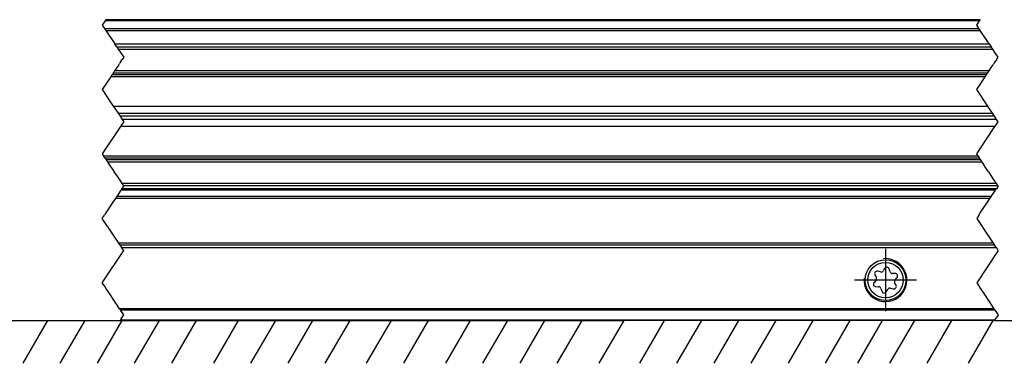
# Model space of a CAD drawing. Header units: millimetres. Extents: x -746 to 1206, y -530 to 959.
# Tile 12 of 46: x -251 to -159, y 205 to 237. Entities that reach past the tile are written whole.
import ezdxf

# ---------------------------------------------------------------- set-up
doc = ezdxf.new("R2010")
doc.units = ezdxf.units.MM
doc.linetypes.add('DOT_CENTER', pattern=[14, 12, -1, 0, -1])
doc.layers.add('1', color=7, linetype='Continuous')

# ---------------------------------------------------------------- blocks, each defined once
blk = doc.blocks.new('SOPORTE_SV2-T__7', base_point=(-582.9499999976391, 208.5500000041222))
at = {"color": 2, "linetype": 'DOT_CENTER'}
for p, q in [((-242.0181038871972, 220.087387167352), (-242.1399099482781, 219.9046780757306)), ((-241.6270817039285, 220.6739204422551), (-242.0181038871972, 220.087387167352)), ((-241.615554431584, 220.691211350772), (-241.6270817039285, 220.6739204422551)), ((-160.7249339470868, 219.9046780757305), (-160.603127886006, 220.087387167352)), ((-160.603127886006, 220.087387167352), (-160.2121057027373, 220.6739204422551)), ((-160.2121057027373, 220.6739204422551), (-160.2005784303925, 220.6912113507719)), ((-242.4962558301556, 219.3701592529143), (-242.9763619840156, 218.6500000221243)), ((-242.3732400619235, 219.5546829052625), (-242.4962558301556, 219.3701592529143)), ((-242.1399099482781, 219.9046780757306), (-242.3732400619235, 219.5546829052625)), ((-161.5613859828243, 218.6500000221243), (-161.0812798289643, 219.3701592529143)), ((-161.0812798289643, 219.3701592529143), (-160.9582640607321, 219.5546829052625)), ((-160.9582640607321, 219.5546829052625), (-160.7249339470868, 219.9046780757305)), ((-243.3763619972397, 218.0500000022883), (-243.1763619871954, 218.3500000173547)), ((-243.0430286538, 218.5500000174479), (-243.1763619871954, 218.3500000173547)), ((-242.9763619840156, 218.6500000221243), (-243.0430286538, 218.5500000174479)), ((-161.7613859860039, 218.3500000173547), (-161.9613859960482, 218.0500000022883)), ((-161.7613859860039, 218.3500000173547), (-161.6280526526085, 218.5500000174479)), ((-161.6280526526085, 218.5500000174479), (-161.5613859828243, 218.6500000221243)), ((-242.8760556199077, 217.2995404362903), (-243.3763619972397, 218.0500000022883)), ((-242.8284273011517, 217.2280979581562), (-242.8760556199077, 217.2995404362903)), ((-161.9613859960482, 218.0500000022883), (-161.4610796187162, 217.2995404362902)), ((-161.4610796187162, 217.2995404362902), (-161.4134512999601, 217.2280979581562)), ((-241.8430286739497, 215.7500000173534), (-242.8284273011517, 217.2280979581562)), ((-161.4134512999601, 217.2280979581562), (-160.4280526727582, 215.7500000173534)), ((-241.7096953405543, 215.5500000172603), (-241.8430286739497, 215.7500000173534)), ((-241.7096953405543, 215.5500000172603), (-241.576361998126, 215.3500000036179)), ((-160.4280526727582, 215.7500000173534), (-160.2947193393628, 215.5500000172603)), ((-160.1613859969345, 215.3500000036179), (-160.2947193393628, 215.5500000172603)), ((-243.3763619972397, 212.0500000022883), (-241.3763619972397, 215.0500000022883)), ((-241.4777732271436, 215.2021168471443), (-241.576361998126, 215.3500000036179)), ((-241.3920682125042, 215.0735593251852), (-241.4777732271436, 215.2021168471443)), ((-241.3763619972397, 215.0500000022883), (-241.3920682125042, 215.0735593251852)), ((-159.9613859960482, 215.0500000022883), (-161.9613859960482, 212.0500000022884)), ((-160.1613859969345, 215.3500000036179), (-160.0627972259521, 215.2021168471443)), ((-160.0627972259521, 215.2021168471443), (-159.9770922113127, 215.0735593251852)), ((-159.9770922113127, 215.0735593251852), (-159.9613859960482, 215.0500000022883)), ((-243.1763620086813, 211.7500000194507), (-243.3763619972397, 212.0500000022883)), ((-161.9613859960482, 212.0500000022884), (-161.7613860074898, 211.7500000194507)), ((-243.0430286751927, 211.5500000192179), (-243.1763620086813, 211.7500000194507)), ((-242.7096953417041, 211.0500000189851), (-243.0430286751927, 211.5500000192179)), ((-242.1763620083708, 210.2500000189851), (-242.7096953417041, 211.0500000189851)), ((-161.7613860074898, 211.7500000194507), (-161.6280526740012, 211.5500000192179)), ((-161.6280526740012, 211.5500000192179), (-161.2947193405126, 211.0500000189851)), ((-161.2947193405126, 211.0500000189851), (-160.7613860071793, 210.2500000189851)), ((-242.0430286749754, 210.0500000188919), (-242.1763620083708, 210.2500000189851)), ((-241.7649238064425, 209.6328427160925), (-242.0430286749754, 210.0500000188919)), ((-160.7613860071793, 210.2500000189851), (-160.3499478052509, 209.6328427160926)), ((-241.7649238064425, 209.6328427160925), (-241.6706429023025, 209.4914213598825)), ((-241.3763619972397, 209.0500000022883), (-241.6706429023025, 209.4914213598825)), ((-241.576361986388, 208.7500000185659), (-241.3763619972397, 209.0500000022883)), ((-160.255666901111, 209.4914213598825), (-160.3499478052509, 209.6328427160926)), ((-160.255666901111, 209.4914213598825), (-159.9613859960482, 209.0500000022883)), ((-159.9613859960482, 209.0500000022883), (-160.1613859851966, 208.7500000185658)), ((-241.6706429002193, 208.6085786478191), (-241.7096953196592, 208.550000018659)), ((-241.576361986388, 208.7500000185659), (-241.6706429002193, 208.6085786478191)), ((-160.2947193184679, 208.5500000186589), (-160.2556668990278, 208.6085786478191)), ((-160.2556668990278, 208.6085786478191), (-160.1613859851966, 208.7500000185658))]:
    blk.add_line(p, q, dxfattribs=at)
at = {"color": 3, "linetype": 'Continuous'}
for p, q in [((-160.603127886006, 220.087387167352), (-242.0181038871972, 220.087387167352)), ((-160.2121057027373, 220.6739204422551), (-241.6270817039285, 220.6739204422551)), ((-160.7249339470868, 219.9046780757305), (-242.1399099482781, 219.9046780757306)), ((-160.4280526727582, 215.7500000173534), (-241.8430286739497, 215.7500000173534)), ((-241.576361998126, 215.3500000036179), (-160.1613859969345, 215.3500000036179)), ((-160.3499478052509, 209.6328427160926), (-241.7649238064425, 209.6328427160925)), ((-160.255666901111, 209.4914213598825), (-241.6706429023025, 209.4914213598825)), ((-241.6706429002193, 208.6085786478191), (-160.2556668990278, 208.6085786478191))]:
    blk.add_line(p, q, dxfattribs=at)
at = {"color": 7, "linetype": 'Continuous'}
for p, q in [((-160.2005784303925, 220.6912113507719), (-241.615554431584, 220.691211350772)), ((-160.2947193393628, 215.5500000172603), (-241.7096953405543, 215.5500000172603)), ((-171.4309144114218, 212.7769553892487), (-171.3015939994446, 212.547770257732)), ((-170.9125803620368, 213.0547348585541), (-171.1742894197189, 213.117362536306)), ((-170.5281888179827, 213.3865181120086), (-170.6574023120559, 213.1640782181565)), ((-170.030644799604, 213.0814913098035), (-170.1037544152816, 213.334315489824)), ((-169.546468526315, 212.9109743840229), (-169.8095682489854, 212.9135717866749)), ((-171.3364782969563, 212.2723525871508), (-171.5188474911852, 212.0826550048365)), ((-169.4691068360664, 211.8230166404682), (-169.5984127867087, 212.0521761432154)), ((-169.5635284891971, 212.3275938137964), (-169.3811389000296, 212.5173126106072)), ((-171.3535178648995, 211.6889932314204), (-171.0903887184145, 211.6863955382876)), ((-170.869313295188, 211.5184799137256), (-170.7962046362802, 211.2656755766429)), ((-170.3726198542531, 211.2120282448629), (-170.2388091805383, 211.4385998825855)), ((-169.9828483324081, 211.5460980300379), (-169.7273631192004, 211.483006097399)), ((-160.2947193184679, 208.5500000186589), (-241.7096953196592, 208.550000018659))]:
    blk.add_line(p, q, dxfattribs=at)
for radius in [1.900000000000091, 1.650000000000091]:
    blk.add_circle((-170.449999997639, 212.3000000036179), radius, dxfattribs=at)
for centre, radius, start, end in [((-171.2284050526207, 212.8912236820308), 0.2325237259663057, 76.54205043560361, 209.4343765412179), ((-170.8584647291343, 213.2808737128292), 0.2325237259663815, 256.5420504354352, 329.8480504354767), ((-170.3271264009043, 213.2697226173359), 0.2325237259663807, 16.12837654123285, 149.8480504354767), ((-169.8072728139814, 213.1460841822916), 0.2325237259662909, 196.1283765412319, 269.4343765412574), ((-169.5487639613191, 212.6784619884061), 0.2325237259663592, 316.1283765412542, 89.43437654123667), ((-171.3512224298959, 211.9215056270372), 0.2325237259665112, 136.1283765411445, 269.4343765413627), ((-171.5041033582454, 212.43350196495), 0.232523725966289, 316.1283765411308, 29.43437654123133), ((-169.6716161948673, 211.7087483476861), 0.2325237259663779, 256.1283765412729, 29.43437654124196), ((-169.3959034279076, 212.1664444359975), 0.2325237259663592, 136.1283765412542, 209.4343765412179), ((-171.0926841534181, 211.4538831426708), 0.2325237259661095, 16.12937654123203, 89.43437654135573), ((-170.5728337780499, 211.3302723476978), 0.2325237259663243, 196.1293765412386, 329.4343765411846), ((-170.0385952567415, 211.3203557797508), 0.2325237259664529, 76.12837654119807, 149.4343765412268)]:
    blk.add_arc(centre, radius, start, end, dxfattribs=at)
at = {"layer": '1', "color": 2, "linetype": 'DOT_CENTER'}
for p, q in [((-170.449999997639, 215.200000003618), (-170.449999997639, 209.4000000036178)), ((-167.5499999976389, 212.3000000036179), (-173.3499999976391, 212.3000000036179))]:
    blk.add_line(p, q, dxfattribs=at)
at = {"layer": '1', "color": 30, "linetype": 'Continuous'}
blk.add_arc((-170.449999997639, 212.3000000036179), 2.00000000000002, 175.0000000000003, 94.99999999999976, dxfattribs=at)
blk = doc.blocks.new('REGLA_SV2-820-T__8', base_point=(-579.949999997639, 218.5500000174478))
at = {"color": 2, "linetype": 'DOT_CENTER'}
for p, q in [((-243.0430286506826, 236.550000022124), (-243.1096953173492, 236.4500000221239)), ((-161.6947193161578, 236.4500000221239), (-161.6280526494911, 236.550000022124)), ((-243.1096953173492, 236.4500000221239), (-243.3763619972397, 236.0500000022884)), ((-243.3763619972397, 236.0500000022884), (-243.1629225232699, 235.7298407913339)), ((-243.1629225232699, 235.7298407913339), (-243.0399067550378, 235.5453171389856)), ((-161.9613859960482, 236.0500000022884), (-161.6947193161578, 236.4500000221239)), ((-161.7479465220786, 235.7298407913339), (-161.9613859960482, 236.0500000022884)), ((-161.6249307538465, 235.5453171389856), (-161.7479465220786, 235.7298407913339)), ((-243.0399067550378, 235.5453171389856), (-242.2046747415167, 234.2924691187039)), ((-160.7896987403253, 234.292469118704), (-161.6249307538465, 235.5453171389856)), ((-242.0149923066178, 234.0079454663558), (-242.2046747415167, 234.2924691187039)), ((-242.0149923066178, 234.0079454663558), (-241.8816589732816, 233.8079454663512)), ((-241.8816589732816, 233.8079454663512), (-241.6773573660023, 233.5014930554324)), ((-160.7896987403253, 234.292469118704), (-160.6000163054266, 234.0079454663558)), ((-160.4666829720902, 233.8079454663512), (-160.6000163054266, 234.0079454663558)), ((-160.262381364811, 233.5014930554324), (-160.4666829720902, 233.8079454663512)), ((-241.6773573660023, 233.5014930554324), (-241.3763619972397, 233.0500000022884)), ((-241.3763619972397, 233.0500000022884), (-241.5201564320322, 232.8343083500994)), ((-159.9613859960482, 233.0500000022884), (-160.262381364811, 233.5014930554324)), ((-160.1051804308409, 232.8343083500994), (-159.9613859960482, 233.0500000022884)), ((-242.1154219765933, 231.9414100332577), (-242.2211123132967, 231.7828745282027)), ((-242.0147285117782, 232.0924502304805), (-242.1154219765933, 231.9414100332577)), ((-241.9350826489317, 232.2119190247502), (-242.0147285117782, 232.0924502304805)), ((-241.8425650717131, 232.3506953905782), (-241.9350826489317, 232.2119190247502)), ((-241.8425650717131, 232.3506953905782), (-241.7716362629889, 232.4570886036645)), ((-241.7243877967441, 232.5279613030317), (-241.7716362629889, 232.4570886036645)), ((-241.5996049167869, 232.7151356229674), (-241.7243877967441, 232.5279613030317)), ((-241.5996049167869, 232.7151356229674), (-241.5430074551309, 232.8000318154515)), ((-241.5430074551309, 232.8000318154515), (-241.5201564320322, 232.8343083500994)), ((-160.8061363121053, 231.7828745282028), (-160.7004459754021, 231.9414100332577)), ((-160.7004459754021, 231.9414100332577), (-160.5997525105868, 232.0924502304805)), ((-160.5997525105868, 232.0924502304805), (-160.5201066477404, 232.2119190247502)), ((-160.5201066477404, 232.2119190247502), (-160.4275890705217, 232.3506953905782)), ((-160.3566602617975, 232.4570886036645), (-160.4275890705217, 232.3506953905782)), ((-160.3566602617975, 232.4570886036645), (-160.3094117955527, 232.5279613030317)), ((-160.3094117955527, 232.5279613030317), (-160.1846289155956, 232.7151356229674)), ((-160.1280314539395, 232.8000318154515), (-160.1846289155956, 232.7151356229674)), ((-160.1051804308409, 232.8343083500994), (-160.1280314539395, 232.8000318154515)), ((-242.5827883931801, 231.2403604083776), (-243.3763619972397, 230.0500000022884)), ((-242.451697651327, 231.4369965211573), (-242.5827883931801, 231.2403604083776)), ((-242.354445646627, 231.5828745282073), (-242.451697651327, 231.4369965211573)), ((-242.3057736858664, 231.6558824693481), (-242.354445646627, 231.5828745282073)), ((-242.2211123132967, 231.7828745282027), (-242.3057736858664, 231.6558824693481)), ((-161.9613859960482, 230.0500000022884), (-161.1678123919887, 231.2403604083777)), ((-161.1678123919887, 231.2403604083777), (-161.0367216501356, 231.4369965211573)), ((-161.0367216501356, 231.4369965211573), (-160.9394696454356, 231.5828745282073)), ((-160.9394696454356, 231.5828745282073), (-160.890797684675, 231.6558824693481)), ((-160.890797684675, 231.6558824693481), (-160.8061363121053, 231.7828745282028)), ((-243.3763619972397, 230.0500000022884), (-242.3428033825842, 228.4996620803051)), ((-160.9278273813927, 228.4996620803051), (-161.9613859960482, 230.0500000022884)), ((-242.3428033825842, 228.4996620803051), (-242.2438863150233, 228.3512864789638)), ((-242.2438863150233, 228.3512864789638), (-241.9019201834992, 227.8383372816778)), ((-160.8289103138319, 228.3512864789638), (-160.9278273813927, 228.4996620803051)), ((-160.4869441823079, 227.8383372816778), (-160.8289103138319, 228.3512864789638)), ((-241.9019201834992, 227.8383372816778), (-241.7096953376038, 227.5500000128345)), ((-241.7096953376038, 227.5500000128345), (-241.5174704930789, 227.2616627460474)), ((-160.2947193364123, 227.5500000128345), (-160.4869441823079, 227.8383372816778)), ((-160.1024944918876, 227.2616627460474), (-160.2947193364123, 227.5500000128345)), ((-241.6761367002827, 226.6003379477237), (-243.3763619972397, 224.0500000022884)), ((-241.5772196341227, 226.7487135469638), (-241.6761367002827, 226.6003379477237)), ((-241.3763619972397, 227.0500000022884), (-241.5772196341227, 226.7487135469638)), ((-241.5174704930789, 227.2616627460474), (-241.3763619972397, 227.0500000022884)), ((-161.9613859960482, 224.0500000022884), (-160.2611606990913, 226.6003379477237)), ((-160.2611606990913, 226.6003379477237), (-160.1622436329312, 226.7487135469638)), ((-160.1622436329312, 226.7487135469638), (-159.9613859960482, 227.0500000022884)), ((-159.9613859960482, 227.0500000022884), (-160.1024944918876, 227.2616627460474)), ((-243.3763619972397, 224.0500000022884), (-243.2494550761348, 223.8596396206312)), ((-243.1183643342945, 223.6630035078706), (-243.2494550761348, 223.8596396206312)), ((-161.8344790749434, 223.8596396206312), (-161.9613859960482, 224.0500000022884)), ((-161.8344790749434, 223.8596396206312), (-161.7033883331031, 223.6630035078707)), ((-243.1183643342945, 223.6630035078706), (-243.0211123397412, 223.5171255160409)), ((-243.0211123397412, 223.5171255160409), (-242.9724403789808, 223.4441175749)), ((-242.9724403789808, 223.4441175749), (-242.8877790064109, 223.3171255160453)), ((-242.8877790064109, 223.3171255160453), (-242.7781507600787, 223.152683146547)), ((-242.7781507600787, 223.152683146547), (-242.6813951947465, 223.0075497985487)), ((-242.6813951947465, 223.0075497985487), (-242.6017493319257, 222.8880810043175)), ((-242.6017493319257, 222.8880810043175), (-242.391054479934, 222.57203872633)), ((-161.60613633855, 223.5171255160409), (-161.7033883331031, 223.6630035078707)), ((-161.5574643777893, 223.4441175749), (-161.60613633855, 223.5171255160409)), ((-161.4728030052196, 223.3171255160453), (-161.5574643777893, 223.4441175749)), ((-161.3631747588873, 223.152683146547), (-161.4728030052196, 223.3171255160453)), ((-161.2664191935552, 223.0075497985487), (-161.3631747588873, 223.152683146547)), ((-161.1867733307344, 222.8880810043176), (-161.2664191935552, 223.0075497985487)), ((-160.9760784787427, 222.57203872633), (-161.1867733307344, 222.8880810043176)), ((-242.391054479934, 222.57203872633), (-242.2662716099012, 222.3848644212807)), ((-242.2096741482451, 222.2999682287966), (-242.2662716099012, 222.3848644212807)), ((-242.2096741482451, 222.2999682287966), (-242.1868231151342, 222.2656916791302)), ((-242.1868231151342, 222.2656916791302), (-242.163555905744, 222.2307908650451)), ((-242.163555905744, 222.2307908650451), (-241.7420333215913, 221.5985069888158)), ((-160.8512956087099, 222.3848644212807), (-160.9760784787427, 222.57203872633)), ((-160.8512956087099, 222.3848644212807), (-160.7946981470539, 222.2999682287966)), ((-160.7718471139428, 222.2656916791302), (-160.7946981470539, 222.2999682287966)), ((-160.7485799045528, 222.2307908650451), (-160.7718471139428, 222.2656916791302)), ((-160.3270573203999, 221.5985069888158), (-160.7485799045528, 222.2307908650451)), ((-241.7420333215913, 221.5985069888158), (-241.537731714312, 221.2920545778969)), ((-241.5380080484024, 220.8075309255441), (-241.3763619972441, 221.0500000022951)), ((-241.537731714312, 221.2920545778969), (-241.4043983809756, 221.0920545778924)), ((-241.3763619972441, 221.0500000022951), (-241.4043983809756, 221.0920545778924)), ((-160.1227557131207, 221.292054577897), (-160.3270573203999, 221.5985069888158)), ((-159.9613859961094, 221.0500000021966), (-160.123032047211, 220.8075309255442)), ((-159.9894223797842, 221.0920545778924), (-160.1227557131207, 221.292054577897)), ((-159.9894223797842, 221.0920545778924), (-159.9613859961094, 221.0500000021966)), ((-242.0181038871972, 220.087387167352), (-242.1399099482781, 219.9046780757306)), ((-241.6270817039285, 220.6739204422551), (-242.0181038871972, 220.087387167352)), ((-241.615554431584, 220.691211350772), (-241.6270817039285, 220.6739204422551)), ((-241.5380080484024, 220.8075309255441), (-241.615554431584, 220.691211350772)), ((-160.7249339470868, 219.9046780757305), (-160.603127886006, 220.087387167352)), ((-160.603127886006, 220.087387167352), (-160.2121057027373, 220.6739204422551)), ((-160.2121057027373, 220.6739204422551), (-160.2005784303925, 220.6912113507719)), ((-160.2005784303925, 220.6912113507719), (-160.123032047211, 220.8075309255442)), ((-242.4962558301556, 219.3701592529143), (-242.9763619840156, 218.6500000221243)), ((-242.1399099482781, 219.9046780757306), (-242.3732400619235, 219.5546829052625)), ((-161.5613859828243, 218.6500000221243), (-161.0812798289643, 219.3701592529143)), ((-160.9582640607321, 219.5546829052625), (-160.7249339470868, 219.9046780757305))]:
    blk.add_line(p, q, dxfattribs=at)
at = {"color": 7, "linetype": 'Continuous'}
for p, q in [((-161.6280526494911, 236.550000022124), (-243.0430286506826, 236.550000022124)), ((-242.0149923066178, 234.0079454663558), (-160.6000163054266, 234.0079454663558)), ((-160.9394696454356, 231.5828745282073), (-242.354445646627, 231.5828745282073)), ((-242.3428033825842, 228.4996620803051), (-160.9278273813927, 228.4996620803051)), ((-241.9019201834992, 227.8383372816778), (-160.4869441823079, 227.8383372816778)), ((-160.2947193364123, 227.5500000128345), (-241.7096953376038, 227.5500000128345)), ((-160.2611606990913, 226.6003379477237), (-241.6761367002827, 226.6003379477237)), ((-160.1024944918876, 227.2616627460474), (-241.5174704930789, 227.2616627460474)), ((-243.0211123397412, 223.5171255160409), (-161.60613633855, 223.5171255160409)), ((-159.9894223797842, 221.0920545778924), (-241.4043983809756, 221.0920545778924))]:
    blk.add_line(p, q, dxfattribs=at)
at = {"color": 3, "linetype": 'Continuous'}
for p, q in [((-243.1629225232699, 235.7298407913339), (-161.7479465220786, 235.7298407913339)), ((-161.6947193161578, 236.4500000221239), (-243.1096953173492, 236.4500000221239)), ((-243.0399067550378, 235.5453171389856), (-161.6249307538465, 235.5453171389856)), ((-242.2046747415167, 234.2924691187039), (-160.7896987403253, 234.292469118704)), ((-241.8816589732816, 233.8079454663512), (-160.4666829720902, 233.8079454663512)), ((-161.1678123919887, 231.2403604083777), (-242.5827883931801, 231.2403604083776)), ((-242.451697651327, 231.4369965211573), (-161.0367216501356, 231.4369965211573)), ((-160.8061363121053, 231.7828745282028), (-242.2211123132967, 231.7828745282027)), ((-243.2494550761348, 223.8596396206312), (-161.8344790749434, 223.8596396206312)), ((-161.7033883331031, 223.6630035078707), (-243.1183643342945, 223.6630035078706)), ((-242.8877790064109, 223.3171255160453), (-161.4728030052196, 223.3171255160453)), ((-160.1227557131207, 221.292054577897), (-241.537731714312, 221.2920545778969)), ((-160.123032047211, 220.8075309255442), (-241.5380080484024, 220.8075309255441))]:
    blk.add_line(p, q, dxfattribs=at)
blk = doc.blocks.new('REGLA_SV2-820-T__10', base_point=(-582.9499999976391, 208.5500000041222))
for name, p in [('REGLA_SV2-820-T__8', (-579.949999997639, 218.5500000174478)), ('SOPORTE_SV2-T__7', (-582.9499999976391, 208.5500000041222))]:
    blk.add_blockref(name, p)
blk = doc.blocks.new('Bottom2', base_point=(-495.4499999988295, 222.5500000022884))
at = {"layer": '1', "color": 2, "linetype": 'Continuous'}
for p, q in [((-257.9499999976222, 208.5500000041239), (-194.7860935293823, 208.5500000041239)), ((-250.7391372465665, 204.5500000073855), (-248.429736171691, 208.5500000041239)), ((-247.2791372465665, 204.5500000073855), (-244.969736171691, 208.5500000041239)), ((-243.8191372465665, 204.5500000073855), (-241.5097361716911, 208.5500000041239)), ((-240.3591372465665, 204.5500000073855), (-238.0497361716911, 208.5500000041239)), ((-236.8991372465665, 204.5500000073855), (-234.5897361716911, 208.5500000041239)), ((-232.9849863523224, 204.5500000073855), (-230.675585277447, 208.5500000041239)), ((-229.5249863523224, 204.5500000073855), (-227.215585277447, 208.5500000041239)), ((-226.0649863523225, 204.5500000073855), (-223.755585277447, 208.5500000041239)), ((-222.6049863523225, 204.5500000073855), (-220.295585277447, 208.5500000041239)), ((-218.763796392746, 204.5500000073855), (-216.4543953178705, 208.5500000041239)), ((-215.3037963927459, 204.5500000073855), (-212.9943953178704, 208.5500000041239)), ((-211.3896454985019, 204.5500000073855), (-209.0802444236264, 208.5500000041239)), ((-207.9296454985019, 204.5500000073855), (-205.6202444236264, 208.5500000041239)), ((-204.4696454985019, 204.5500000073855), (-202.1602444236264, 208.5500000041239)), ((-201.0096454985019, 204.5500000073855), (-198.7002444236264, 208.5500000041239)), ((-197.0954946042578, 204.5500000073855), (-194.7860935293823, 208.5500000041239)), ((-193.3339574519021, 204.5500000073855), (-191.0245563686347, 208.550000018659)), ((-189.873957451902, 204.5500000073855), (-187.5645563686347, 208.550000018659)), ((-186.413957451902, 204.5500000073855), (-184.1045563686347, 208.550000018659)), ((-182.953957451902, 204.5500000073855), (-180.6445563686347, 208.550000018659)), ((-179.493957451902, 204.5500000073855), (-177.1845563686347, 208.550000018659)), ((-176.033957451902, 204.5500000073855), (-173.7245563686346, 208.550000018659)), ((-173.0329161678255, 204.5500000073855), (-170.7235150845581, 208.550000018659)), ((-170.0318748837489, 204.5500000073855), (-167.7224738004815, 208.550000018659)), ((-166.5718748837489, 204.5500000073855), (-164.2624738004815, 208.550000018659)), ((-162.7306849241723, 204.5500000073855), (-160.421283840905, 208.550000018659)), ((-160.2947193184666, 208.550000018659), (-150.2947193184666, 208.550000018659))]:
    blk.add_line(p, q, dxfattribs=at)
blk.add_blockref('REGLA_SV2-820-T__10', (-582.9499999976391, 208.5500000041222))

msp = doc.modelspace()

# ---------------------------------------------------------------- block references
msp.add_blockref('Bottom2', (-495.4499999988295, 222.5500000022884))

doc.saveas('drawing.dxf')
